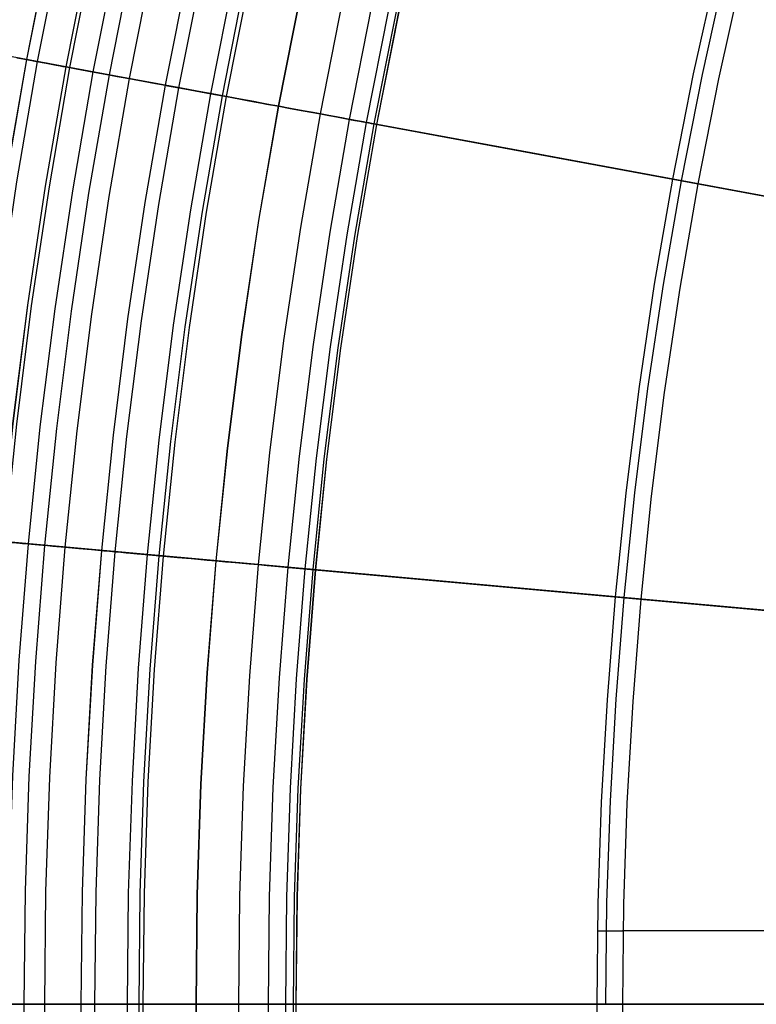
# Model space of a CAD drawing. Header units: millimetres. Extents: x -14 to 488, y -50 to 50.
# Tile 175 of 256: x 353.6 to 356.77, y -0.32 to 3.92. Entities that reach past the tile are written whole.
import ezdxf

# ---------------------------------------------------------------- set-up
doc = ezdxf.new("R2010")
doc.units = ezdxf.units.MM
doc.header["$MEASUREMENT"] = 0
doc.layers.add('Default', color=7, linetype='Continuous')

msp = doc.modelspace()

# ---------------------------------------------------------------- linework, layer by layer
at = {"layer": 'Default'}
for points in [[(353.4318, -0.3158), (353.4372, 0.1762), (353.4538, 0.6723), (353.4818, 1.1723), (353.5214, 1.6758), (353.573, 2.1825), (353.6368, 2.6919), (353.713, 3.2037), (353.8018, 3.7174), (353.9035, 4.2327), (354.0182, 4.749), (354.1461, 5.2659), (354.2874, 5.783), (354.4421, 6.2998), (354.6104, 6.8157), (354.7923, 7.3303), (354.988, 7.843), (355.1974, 8.3532), (355.4205, 8.8606), (355.6574, 9.3645), (355.9079, 9.8644)], [(353.4324, -0.3158), (353.4379, 0.1762), (353.4545, 0.6723), (353.4824, 1.1723), (353.5221, 1.6758), (353.5737, 2.1824), (353.6374, 2.6918), (353.7136, 3.2036), (353.8025, 3.7173), (353.9041, 4.2325), (354.0188, 4.7488), (354.1467, 5.2658), (354.288, 5.7829), (354.4427, 6.2996), (354.611, 6.8155), (354.793, 7.33), (354.9886, 7.8427), (355.198, 8.353), (355.4211, 8.8603), (355.658, 9.3642), (355.9085, 9.8641)], [(353.4489, -0.3158), (353.4543, 0.1758), (353.4709, 0.6716), (353.4989, 1.1712), (353.5385, 1.6743), (353.59, 2.1805), (353.6537, 2.6896), (353.7299, 3.2009), (353.8186, 3.7143), (353.9202, 4.2291), (354.0349, 4.7451), (354.1627, 5.2616), (354.3038, 5.7783), (354.4584, 6.2947), (354.6266, 6.8102), (354.8084, 7.3244), (355.0039, 7.8367), (355.2132, 8.3465), (355.4361, 8.8535), (355.6728, 9.357), (355.9231, 9.8565)], [(353.5505, -0.3158), (353.556, 0.1736), (353.5725, 0.667), (353.6003, 1.1644), (353.6397, 1.6652), (353.691, 2.1691), (353.7545, 2.6758), (353.8302, 3.1848), (353.9186, 3.6958), (354.0197, 4.2083), (354.1338, 4.7218), (354.261, 5.236), (354.4015, 5.7504), (354.5554, 6.2643), (354.7228, 6.7775), (354.9038, 7.2893), (355.0984, 7.7992), (355.3067, 8.3068), (355.5287, 8.8114), (355.7642, 9.3126), (356.0134, 9.8098)], [(354.5445, -0.3158), (354.5497, 0.1515), (354.5655, 0.6227), (354.592, 1.0976), (354.6297, 1.5758), (354.6787, 2.0571), (354.7392, 2.5409), (354.8116, 3.027), (354.896, 3.5149), (354.9926, 4.0043), (355.1015, 4.4947), (355.223, 4.9857), (355.3572, 5.4769), (355.5041, 5.9677), (355.664, 6.4577), (355.8368, 6.9464), (356.0226, 7.4334), (356.2215, 7.918), (356.4335, 8.3999), (356.6584, 8.8785), (356.8964, 9.3533), (357.1472, 9.8238)], [(354.5445, -0.3158), (354.5497, 0.1515), (354.5655, 0.6227), (354.592, 1.0976), (354.6297, 1.5758), (354.6787, 2.0571), (354.7392, 2.5409), (354.8116, 3.027), (354.896, 3.5149), (354.9926, 4.0043), (355.1015, 4.4947), (355.223, 4.9857), (355.3572, 5.4769), (355.5041, 5.9677), (355.664, 6.4577), (355.8368, 6.9464), (356.0226, 7.4334), (356.2215, 7.918), (356.4335, 8.3999), (356.6584, 8.8785), (356.8964, 9.3533), (357.1472, 9.8238)], [(353.6214, -0.3158), (353.6268, 0.172), (353.6433, 0.6639), (353.671, 1.1596), (353.7103, 1.6588), (353.7614, 2.1611), (353.8247, 2.6662), (353.9002, 3.1736), (353.9883, 3.6829), (354.0891, 4.1937), (354.2028, 4.7057), (354.3296, 5.2182), (354.4697, 5.7309), (354.6231, 6.2432), (354.7899, 6.7547), (354.9703, 7.2648), (355.1643, 7.7731), (355.3719, 8.2791), (355.5932, 8.7821), (355.828, 9.2817), (356.0764, 9.7773)], [(353.6217, -0.3158), (353.6271, 0.172), (353.6435, 0.6639), (353.6712, 1.1596), (353.7105, 1.6588), (353.7617, 2.1611), (353.8249, 2.6661), (353.9004, 3.1735), (353.9885, 3.6828), (354.0893, 4.1937), (354.203, 4.7056), (354.3299, 5.2181), (354.4699, 5.7308), (354.6233, 6.2431), (354.7902, 6.7546), (354.9706, 7.2648), (355.1645, 7.7731), (355.3721, 8.279), (355.5934, 8.782), (355.8282, 9.2816), (356.0766, 9.7772)], [(354.6724, -0.3158), (354.6776, 0.1487), (354.6932, 0.617), (354.7196, 1.089), (354.7571, 1.5644), (354.8058, 2.0426), (354.866, 2.5235), (354.9379, 3.0067), (355.0218, 3.4916), (355.1177, 3.9781), (355.226, 4.4655), (355.3468, 4.9535), (355.4801, 5.4417), (355.6262, 5.9295), (355.7851, 6.4165), (355.9568, 6.9023), (356.1415, 7.3863), (356.3392, 7.868), (356.5499, 8.347), (356.7735, 8.8226), (357.01, 9.2945), (357.2593, 9.7622)], [(354.6724, -0.3158), (354.6776, 0.1487), (354.6932, 0.617), (354.7196, 1.089), (354.7571, 1.5644), (354.8058, 2.0426), (354.866, 2.5235), (354.9379, 3.0067), (355.0218, 3.4916), (355.1177, 3.9781), (355.226, 4.4655), (355.3468, 4.9535), (355.4801, 5.4417), (355.6262, 5.9295), (355.7851, 6.4165), (355.9568, 6.9023), (356.1415, 7.3863), (356.3392, 7.868), (356.5499, 8.347), (356.7735, 8.8226), (357.01, 9.2945), (357.2593, 9.7622)], [(353.7098, -0.3158), (353.7152, 0.17), (353.7316, 0.6599), (353.7592, 1.1537), (353.7983, 1.6509), (353.8493, 2.1511), (353.9122, 2.6542), (353.9875, 3.1595), (354.0752, 3.6668), (354.1756, 4.1756), (354.2889, 4.6855), (354.4152, 5.1959), (354.5546, 5.7065), (354.7074, 6.2168), (354.8736, 6.7263), (355.0533, 7.2344), (355.2465, 7.7406), (355.4533, 8.2445), (355.6736, 8.7455), (355.9075, 9.2431), (356.1549, 9.7367)], [(354.7467, -0.3158), (354.7519, 0.147), (354.7675, 0.6137), (354.7938, 1.0841), (354.8311, 1.5577), (354.8796, 2.0343), (354.9396, 2.5135), (355.0113, 2.9949), (355.0948, 3.4781), (355.1905, 3.9628), (355.2984, 4.4485), (355.4187, 4.9348), (355.5516, 5.4212), (355.6971, 5.9073), (355.8554, 6.3926), (356.0266, 6.8767), (356.2106, 7.3589), (356.4076, 7.8389), (356.6175, 8.3162), (356.8403, 8.7902), (357.076, 9.2604), (357.3244, 9.7264)], [(354.7467, -0.3158), (354.7519, 0.147), (354.7675, 0.6137), (354.7938, 1.0841), (354.8311, 1.5577), (354.8796, 2.0343), (354.9396, 2.5135), (355.0113, 2.9949), (355.0948, 3.4781), (355.1905, 3.9628), (355.2984, 4.4485), (355.4187, 4.9348), (355.5516, 5.4212), (355.6971, 5.9073), (355.8554, 6.3926), (356.0266, 6.8767), (356.2106, 7.3589), (356.4076, 7.8389), (356.6175, 8.3162), (356.8403, 8.7902), (357.076, 9.2604), (357.3244, 9.7264)], [(354.7802, -0.3158), (354.7853, 0.1463), (354.8008, 0.6122), (354.8271, 1.0818), (354.8644, 1.5547), (354.9128, 2.0305), (354.9727, 2.5089), (355.0442, 2.9896), (355.1277, 3.472), (355.2232, 3.956), (355.3309, 4.4409), (355.451, 4.9264), (355.5837, 5.412), (355.729, 5.8973), (355.8871, 6.3819), (356.0579, 6.8651), (356.2417, 7.3466), (356.4384, 7.8259), (356.6479, 8.3024), (356.8704, 8.7756), (357.1057, 9.2451), (357.3537, 9.7103)], [(354.7802, -0.3158), (354.7853, 0.1463), (354.8008, 0.6122), (354.8271, 1.0818), (354.8644, 1.5547), (354.9128, 2.0305), (354.9727, 2.5089), (355.0442, 2.9896), (355.1277, 3.472), (355.2232, 3.956), (355.3309, 4.4409), (355.451, 4.9264), (355.5837, 5.412), (355.729, 5.8973), (355.8871, 6.3819), (356.0579, 6.8651), (356.2417, 7.3466), (356.4384, 7.8259), (356.6479, 8.3024), (356.8704, 8.7756), (357.1057, 9.2451), (357.3537, 9.7103)], [(354.7913, -0.3158), (354.7964, 0.146), (354.812, 0.6117), (354.8382, 1.0811), (354.8754, 1.5537), (354.9238, 2.0292), (354.9837, 2.5074), (355.0552, 2.9878), (355.1386, 3.47), (355.234, 3.9537), (355.3417, 4.4383), (355.4618, 4.9236), (355.5944, 5.409), (355.7396, 5.894), (355.8976, 6.3783), (356.0684, 6.8613), (356.252, 7.3425), (356.4486, 7.8215), (356.6581, 8.2978), (356.8804, 8.7707), (357.1155, 9.24), (357.3635, 9.7049)], [(354.7913, -0.3158), (354.7964, 0.146), (354.812, 0.6117), (354.8382, 1.0811), (354.8754, 1.5537), (354.9238, 2.0292), (354.9837, 2.5074), (355.0552, 2.9878), (355.1386, 3.47), (355.234, 3.9537), (355.3417, 4.4383), (355.4618, 4.9236), (355.5944, 5.409), (355.7396, 5.894), (355.8976, 6.3783), (356.0684, 6.8613), (356.252, 7.3425), (356.4486, 7.8215), (356.6581, 8.2978), (356.8804, 8.7707), (357.1155, 9.24), (357.3635, 9.7049)], [(354.7918, -0.3158), (354.7969, 0.146), (354.8124, 0.6117), (354.8387, 1.081), (354.8759, 1.5536), (354.9243, 2.0292), (354.9842, 2.5073), (355.0557, 2.9877), (355.1391, 3.4699), (355.2345, 3.9536), (355.3422, 4.4382), (355.4623, 4.9235), (355.5948, 5.4088), (355.7401, 5.8939), (355.898, 6.3781), (356.0688, 6.8611), (356.2525, 7.3424), (356.449, 7.8213), (356.6585, 8.2976), (356.8808, 8.7705), (357.116, 9.2397), (357.3639, 9.7047)], [(353.8671, -0.3158), (353.8725, 0.1665), (353.8887, 0.6529), (353.9162, 1.1431), (353.955, 1.6367), (354.0056, 2.1334), (354.0681, 2.6328), (354.1428, 3.1345), (354.2299, 3.6382), (354.3296, 4.1433), (354.442, 4.6495), (354.5674, 5.1563), (354.7059, 5.6633), (354.8576, 6.1699), (355.0226, 6.6756), (355.201, 7.1801), (355.3928, 7.6827), (355.5981, 8.183), (355.8168, 8.6804), (356.049, 9.1744), (356.2946, 9.6644)], [(353.8671, -0.3158), (353.8725, 0.1665), (353.8887, 0.6529), (353.9161, 1.1431), (353.955, 1.6367), (354.0056, 2.1334), (354.0681, 2.6328), (354.1428, 3.1345), (354.2299, 3.6382), (354.3296, 4.1433), (354.442, 4.6495), (354.5674, 5.1563), (354.7059, 5.6633), (354.8576, 6.1699), (355.0226, 6.6756), (355.201, 7.1801), (355.3928, 7.6827), (355.5981, 8.183), (355.8168, 8.6804), (356.049, 9.1744), (356.2946, 9.6644)], [(353.9255, -0.3158), (353.9308, 0.1652), (353.947, 0.6503), (353.9744, 1.1392), (354.0131, 1.6315), (354.0636, 2.1268), (354.1259, 2.6249), (354.2004, 3.1253), (354.2873, 3.6276), (354.3867, 4.1313), (354.4988, 4.6362), (354.6239, 5.1416), (354.762, 5.6472), (354.9133, 6.1524), (355.0778, 6.6569), (355.2557, 7.16), (355.447, 7.6612), (355.6518, 8.1601), (355.8699, 8.6562), (356.1015, 9.1489), (356.3465, 9.6376)], [(354.0656, -0.3158), (354.0709, 0.1621), (354.087, 0.6441), (354.1141, 1.1298), (354.1527, 1.6189), (354.2028, 2.111), (354.2647, 2.6059), (354.3387, 3.103), (354.425, 3.6021), (354.5238, 4.1026), (354.6352, 4.6042), (354.7595, 5.1063), (354.8967, 5.6086), (355.047, 6.1106), (355.2105, 6.6118), (355.3872, 7.1116), (355.5773, 7.6097), (355.7807, 8.1054), (355.9975, 8.5982), (356.2275, 9.0877), (356.4709, 9.5733)], [(354.1157, -0.3158), (354.121, 0.161), (354.137, 0.6419), (354.1641, 1.1264), (354.2026, 1.6144), (354.2526, 2.1054), (354.3144, 2.5991), (354.3882, 3.0951), (354.4743, 3.593), (354.5728, 4.0923), (354.684, 4.5927), (354.808, 5.0937), (354.9449, 5.5949), (355.0948, 6.0957), (355.2579, 6.5957), (355.4343, 7.0943), (355.6239, 7.5912), (355.8268, 8.0858), (356.0431, 8.5775), (356.2726, 9.0658), (356.5154, 9.5503)], [(354.1342, -0.3158), (354.1395, 0.1606), (354.1555, 0.641), (354.1826, 1.1252), (354.221, 1.6127), (354.271, 2.1033), (354.3327, 2.5966), (354.4065, 3.0921), (354.4925, 3.5896), (354.591, 4.0885), (354.702, 4.5885), (354.8259, 5.089), (354.9627, 5.5898), (355.1125, 6.0901), (355.2755, 6.5897), (355.4517, 7.088), (355.6411, 7.5844), (355.8439, 8.0785), (356.06, 8.5698), (356.2893, 9.0577), (356.5319, 9.5417)], [(354.1342, -0.3158), (354.1395, 0.1606), (354.1555, 0.641), (354.1826, 1.1252), (354.221, 1.6127), (354.271, 2.1033), (354.3327, 2.5966), (354.4065, 3.0921), (354.4925, 3.5896), (354.591, 4.0885), (354.702, 4.5885), (354.8259, 5.089), (354.9627, 5.5898), (355.1125, 6.0901), (355.2755, 6.5897), (355.4517, 7.088), (355.6411, 7.5844), (355.8439, 8.0785), (356.06, 8.5698), (356.2893, 9.0577), (356.5319, 9.5417)], [(356.0869, -0.3158), (356.0917, 0.1173), (356.1063, 0.554), (356.131, 0.9941), (356.1659, 1.4373), (356.2113, 1.8832), (356.2674, 2.3316), (356.3344, 2.7821), (356.4126, 3.2343), (356.5021, 3.6878), (356.6031, 4.1423), (356.7157, 4.5973), (356.84, 5.0525), (356.9762, 5.5073), (357.1244, 5.9614), (357.2845, 6.4143), (357.4567, 6.8656), (357.6411, 7.3148), (357.8375, 7.7613), (358.0459, 8.2049), (358.2665, 8.6449), (358.4989, 9.0809), (358.7433, 9.5124)], [(358.8375, 9.4574), (358.5946, 9.0283), (358.3634, 8.5948), (358.1441, 8.1572), (357.9368, 7.7162), (357.7415, 7.2721), (357.5582, 6.8254), (357.3869, 6.3767), (357.2277, 5.9263), (357.0804, 5.4747), (356.9449, 5.0224), (356.8213, 4.5698), (356.7093, 4.1173), (356.6089, 3.6654), (356.5199, 3.2144), (356.4422, 2.7647), (356.3755, 2.3168), (356.3197, 1.8709), (356.2745, 1.4275), (356.2398, 0.9867), (356.2153, 0.5491), (356.2008, 0.1148), (356.196, -0.3158)], [(353.2599, -0.3158), (353.2654, 0.18), (353.2821, 0.68), (353.3103, 1.1839), (353.3502, 1.6913), (353.4022, 2.2019), (353.4665, 2.7152), (353.5432, 3.231), (353.6328, 3.7487), (353.7352, 4.2679), (353.8508, 4.7883), (353.9797, 5.3092), (354.1221, 5.8303), (354.278, 6.3511), (354.4476, 6.871), (354.631, 7.3896), (354.8281, 7.9062), (355.0392, 8.4205), (355.264, 8.9318), (355.5027, 9.4396)], [(353.2607, -0.3158), (353.2662, 0.18), (353.2829, 0.68), (353.3111, 1.1838), (353.3511, 1.6912), (353.403, 2.2018), (353.4673, 2.7151), (353.5441, 3.2308), (353.6336, 3.7485), (353.7361, 4.2678), (353.8517, 4.7881), (353.9806, 5.309), (354.1229, 5.8301), (354.2788, 6.3509), (354.4484, 6.8707), (354.6318, 7.3893), (354.8289, 7.9059), (355.04, 8.4201), (355.2648, 8.9314), (355.5035, 9.4392)], [(353.3071, -0.3158), (353.3125, 0.179), (353.3292, 0.6779), (353.3573, 1.1807), (353.3972, 1.687), (353.4491, 2.1965), (353.5132, 2.7088), (353.5898, 3.2235), (353.6792, 3.7401), (353.7814, 4.2582), (353.8968, 4.7775), (354.0254, 5.2974), (354.1675, 5.8174), (354.323, 6.337), (354.4923, 6.8558), (354.6753, 7.3733), (354.872, 7.8889), (355.0826, 8.402), (355.307, 8.9122), (355.5452, 9.419)], [(354.3611, -0.3158), (354.3663, 0.1556), (354.3822, 0.6309), (354.409, 1.1099), (354.447, 1.5923), (354.4964, 2.0777), (354.5575, 2.5658), (354.6305, 3.0561), (354.7156, 3.5483), (354.813, 4.042), (354.9229, 4.5366), (355.0455, 5.0319), (355.1808, 5.5273), (355.329, 6.0224), (355.4903, 6.5167), (355.6646, 7.0097), (355.8521, 7.5009), (356.0527, 7.9898), (356.2665, 8.4759), (356.4934, 8.9586), (356.7334, 9.4375)], [(354.3624, -0.3158), (354.3676, 0.1555), (354.3835, 0.6309), (354.4103, 1.1099), (354.4483, 1.5922), (354.4977, 2.0776), (354.5588, 2.5656), (354.6318, 3.0559), (354.7169, 3.5481), (354.8143, 4.0417), (354.9242, 4.5363), (355.0467, 5.0316), (355.1821, 5.527), (355.3303, 6.022), (355.4915, 6.5163), (355.6658, 7.0092), (355.8533, 7.5004), (356.0539, 7.9893), (356.2677, 8.4753), (356.4946, 8.9581), (356.7346, 9.4369)], [(354.3624, -0.3158), (354.3676, 0.1555), (354.3835, 0.6309), (354.4103, 1.1099), (354.4483, 1.5922), (354.4977, 2.0776), (354.5588, 2.5656), (354.6318, 3.0559), (354.7169, 3.5481), (354.8143, 4.0417), (354.9242, 4.5363), (355.0467, 5.0316), (355.1821, 5.527), (355.3303, 6.022), (355.4915, 6.5163), (355.6658, 7.0092), (355.8533, 7.5004), (356.0539, 7.9893), (356.2677, 8.4753), (356.4946, 8.9581), (356.7346, 9.4369)], [(353.6268, -0.8035), (353.6214, -0.3158)], [(353.6271, -0.8035), (353.6217, -0.3158)], [(353.7152, -0.8016), (353.7098, -0.3158)], [(353.8725, -0.7981), (353.8671, -0.3158)], [(353.8725, -0.7981), (353.8671, -0.3158)], [(353.9308, -0.7968), (353.9255, -0.3158)], [(354.0709, -0.7937), (354.0656, -0.3158)], [(354.121, -0.7926), (354.1157, -0.3158)], [(354.1395, -0.7921), (354.1342, -0.3158)], [(354.1395, -0.7921), (354.1342, -0.3158)], [(354.3663, -0.7871), (354.3611, -0.3158)], [(354.3676, -0.7871), (354.3624, -0.3158)], [(354.3676, -0.7871), (354.3624, -0.3158)], [(354.5497, -0.783), (354.5445, -0.3158)], [(354.5497, -0.783), (354.5445, -0.3158)], [(354.6776, -0.7802), (354.6724, -0.3158)], [(354.6776, -0.7802), (354.6724, -0.3158)], [(354.7519, -0.7785), (354.7467, -0.3158)], [(354.7519, -0.7785), (354.7467, -0.3158)], [(354.7853, -0.7778), (354.7802, -0.3158)], [(354.7853, -0.7778), (354.7802, -0.3158)], [(354.7964, -0.7776), (354.7913, -0.3158)], [(354.7964, -0.7776), (354.7913, -0.3158)], [(354.7969, -0.7775), (354.7918, -0.3158)], [(356.0917, -0.7488), (356.0869, -0.3158)], [(356.196, -0.3158), (356.2008, -0.7464)]]:
    msp.add_lwpolyline(points, dxfattribs=at)
at = {"layer": 'Default', "extrusion": (0.181963, 0.983305, 0)}
msp.add_lwpolyline([(-349.8739, 167.9005), (-349.8742, 167.9027), (-349.8745, 167.9049), (-349.8748, 167.9071), (-349.8752, 167.9094), (-349.8757, 167.9116), (-349.8762, 167.9139), (-349.8767, 167.9161), (-349.8773, 167.9184), (-349.878, 167.9207), (-349.8788, 167.9229), (-349.8796, 167.9252), (-349.8804, 167.9275), (-349.8813, 167.9297), (-349.8823, 167.932), (-349.8834, 167.9342), (-349.8845, 167.9364), (-349.8856, 167.9386), (-349.8868, 167.9408), (-349.8881, 167.943), (-349.8895, 167.9451), (-349.8909, 167.9472), (-349.8923, 167.9493), (-349.8938, 167.9513), (-349.8954, 167.9534), (-349.897, 167.9553), (-349.8987, 167.9573), (-349.9005, 167.9592), (-349.9022, 167.9611), (-349.9041, 167.9629), (-349.906, 167.9646), (-349.9079, 167.9664), (-349.9099, 167.968), (-349.9119, 167.9697), (-349.9139, 167.9712), (-349.916, 167.9727), (-349.9182, 167.9742), (-349.9203, 167.9756), (-349.9225, 167.9769), (-349.9248, 167.9782), (-349.927, 167.9794), (-349.9293, 167.9806), (-349.9316, 167.9817), (-349.9339, 167.9827), (-349.9363, 167.9837), (-349.9386, 167.9846), (-349.941, 167.9855), (-349.9434, 167.9862), (-349.9457, 167.987), (-349.9481, 167.9876), (-349.9505, 167.9882), (-349.9529, 167.9887), (-349.9553, 167.9892), (-349.9577, 167.9896), (-349.9601, 167.99), (-349.9624, 167.9903), (-349.9648, 167.9905), (-349.9671, 167.9907), (-349.9695, 167.9908), (-349.9718, 167.9909), (-349.9741, 167.9909), (-349.9764, 167.9908), (-349.9786, 167.9908), (-349.9808, 167.9906), (-349.9831, 167.9904)], dxfattribs=at)
at = {"layer": 'Default', "extrusion": (0.089854, 0.995955, 0)}
msp.add_lwpolyline([(-354.596, 167.9005), (-354.5962, 167.9027), (-354.5965, 167.9049), (-354.5969, 167.9071), (-354.5972, 167.9094), (-354.5977, 167.9116), (-354.5982, 167.9139), (-354.5988, 167.9161), (-354.5994, 167.9184), (-354.6001, 167.9207), (-354.6008, 167.9229), (-354.6016, 167.9252), (-354.6025, 167.9275), (-354.6034, 167.9297), (-354.6044, 167.932), (-354.6054, 167.9342), (-354.6065, 167.9364), (-354.6077, 167.9386), (-354.6089, 167.9408), (-354.6102, 167.943), (-354.6115, 167.9451), (-354.6129, 167.9472), (-354.6144, 167.9493), (-354.6159, 167.9513), (-354.6174, 167.9534), (-354.6191, 167.9553), (-354.6208, 167.9573), (-354.6225, 167.9592), (-354.6243, 167.9611), (-354.6261, 167.9629), (-354.628, 167.9646), (-354.6299, 167.9664), (-354.6319, 167.968), (-354.6339, 167.9697), (-354.636, 167.9712), (-354.6381, 167.9727), (-354.6402, 167.9742), (-354.6424, 167.9756), (-354.6446, 167.9769), (-354.6468, 167.9782), (-354.6491, 167.9794), (-354.6513, 167.9806), (-354.6536, 167.9817), (-354.656, 167.9827), (-354.6583, 167.9837), (-354.6607, 167.9846), (-354.663, 167.9855), (-354.6654, 167.9862), (-354.6678, 167.987), (-354.6702, 167.9876), (-354.6726, 167.9882), (-354.675, 167.9887), (-354.6773, 167.9892), (-354.6797, 167.9896), (-354.6821, 167.99), (-354.6845, 167.9903), (-354.6868, 167.9905), (-354.6892, 167.9907), (-354.6915, 167.9908), (-354.6938, 167.9909), (-354.6961, 167.9909), (-354.6984, 167.9908), (-354.7007, 167.9908), (-354.7029, 167.9906), (-354.7051, 167.9904)], dxfattribs=at)
at = {"layer": 'Default', "extrusion": (0, 1, 0)}
for points in [[(-356.0869, 167.9005), (-356.0872, 167.9027), (-356.0875, 167.9049), (-356.0878, 167.9071), (-356.0882, 167.9094), (-356.0886, 167.9116), (-356.0892, 167.9139), (-356.0897, 167.9161), (-356.0903, 167.9184), (-356.091, 167.9207), (-356.0918, 167.9229), (-356.0926, 167.9252), (-356.0934, 167.9275), (-356.0943, 167.9297), (-356.0953, 167.932), (-356.0963, 167.9342), (-356.0974, 167.9364), (-356.0986, 167.9386), (-356.0998, 167.9408), (-356.1011, 167.943), (-356.1024, 167.9451), (-356.1038, 167.9472), (-356.1053, 167.9493), (-356.1068, 167.9513), (-356.1084, 167.9534), (-356.11, 167.9553), (-356.1117, 167.9573), (-356.1134, 167.9592), (-356.1152, 167.9611), (-356.1171, 167.9629), (-356.1189, 167.9646), (-356.1209, 167.9664), (-356.1229, 167.968), (-356.1249, 167.9697), (-356.1269, 167.9712), (-356.129, 167.9727), (-356.1312, 167.9742), (-356.1333, 167.9756), (-356.1355, 167.9769), (-356.1378, 167.9782), (-356.14, 167.9794), (-356.1423, 167.9806), (-356.1446, 167.9817), (-356.1469, 167.9827), (-356.1493, 167.9837), (-356.1516, 167.9846), (-356.154, 167.9855), (-356.1564, 167.9862), (-356.1587, 167.987), (-356.1611, 167.9876), (-356.1635, 167.9882), (-356.1659, 167.9887), (-356.1683, 167.9892), (-356.1707, 167.9896), (-356.173, 167.99), (-356.1754, 167.9903), (-356.1778, 167.9905), (-356.1801, 167.9907), (-356.1825, 167.9908), (-356.1848, 167.9909), (-356.1871, 167.9909), (-356.1893, 167.9908), (-356.1916, 167.9908), (-356.1938, 167.9906), (-356.196, 167.9904)], [(-358.0873, 167.8086), (-356.196, 167.9904)], [(-358.0873, 167.8086), (-356.196, 167.9904)]]:
    msp.add_lwpolyline(points, dxfattribs=at)
at = {"layer": 'Default'}
for points in [[(358.776, 9.4971, 167.968), (358.5316, 9.0658, 167.968), (358.2984, 8.6284, 167.968), (358.0797, 8.1921, 167.968), (357.872, 7.7505, 167.968), (357.6754, 7.3038, 167.968), (357.4901, 6.8524, 167.968), (357.3196, 6.4057, 167.968), (357.1601, 5.955, 167.968), (357.0117, 5.5006, 167.968), (356.8746, 5.0426, 167.968), (356.7516, 4.5928, 167.968), (356.6395, 4.1403, 167.968), (356.5383, 3.6851, 167.968), (356.448, 3.2277, 167.968), (356.3708, 2.7816, 167.968), (356.3039, 2.3337, 167.968), (356.2476, 1.8845, 167.968), (356.2016, 1.434, 167.968), (356.1672, 0.9974, 167.968), (356.1426, 0.56, 167.968), (356.1278, 0.1222, 167.968), (356.1229, -0.3158, 167.968)], [(358.3796, 2.8703, 167.8086), (355.7252, 3.3615, 135.9018), (354.425, 3.6021, 113.236), (353.6081, 3.7532, 93.2153), (352.9794, 3.8696, 30.9743)], [(353.5903, 3.7565, 26.8631), (353.6328, 3.7487, 26.7753), (353.6749, 3.7409, 26.694), (353.7168, 3.7331, 26.618), (353.7591, 3.7253, 26.5461), (353.8018, 3.7174, 26.4772), (353.8455, 3.7093, 26.41), (353.8906, 3.701, 26.3433), (354.299, 3.6254, 25.7739), (354.3658, 3.613, 25.6736), (354.4303, 3.6011, 25.5725), (354.4925, 3.5896, 25.4705), (354.5524, 3.5785, 25.3673), (354.6098, 3.5679, 25.2629), (354.6647, 3.5577, 25.1573), (354.7169, 3.5481, 25.0504), (354.7663, 3.5389, 24.9422), (354.8127, 3.5303, 24.8329), (354.856, 3.5223, 24.7227), (354.896, 3.5149, 24.6119), (354.9326, 3.5081, 24.5007), (354.9657, 3.502, 24.3897), (354.9955, 3.4965, 24.2791), (355.0218, 3.4916, 24.1696), (355.0446, 3.4874, 24.0615), (355.0643, 3.4838, 23.9552), (355.081, 3.4807, 23.8511), (355.0948, 3.4781, 23.7495), (355.1061, 3.476, 23.6507), (355.1152, 3.4744, 23.5549), (355.1277, 3.472, 23.3725), (355.1347, 3.4707, 23.2024), (355.1391, 3.4699, 22.75), (355.1347, 3.4707, 22.2976), (355.1277, 3.472, 22.1275), (355.1152, 3.4744, 21.9451), (355.1061, 3.476, 21.8493), (355.0948, 3.4781, 21.7505), (355.081, 3.4807, 21.6489), (355.0643, 3.4838, 21.5448), (355.0446, 3.4874, 21.4385), (355.0218, 3.4916, 21.3304), (354.9955, 3.4965, 21.2209), (354.9657, 3.502, 21.1103), (354.9326, 3.5081, 20.9993), (354.896, 3.5149, 20.8881), (354.856, 3.5223, 20.7773), (354.8127, 3.5303, 20.6671), (354.7663, 3.5389, 20.5578), (354.7169, 3.5481, 20.4496), (354.6647, 3.5577, 20.3427), (354.6098, 3.5679, 20.2371), (354.5524, 3.5785, 20.1327), (354.4925, 3.5896, 20.0295), (354.4303, 3.6011, 19.9275), (354.3658, 3.613, 19.8264), (354.299, 3.6254, 19.7261), (353.8911, 3.7009, 19.1572), (353.846, 3.7092, 19.0905), (353.8025, 3.7173, 19.0234), (353.7598, 3.7252, 18.9545), (353.7176, 3.733, 18.8826), (353.6757, 3.7407, 18.8065), (353.6336, 3.7485, 18.7251), (353.5911, 3.7564, 18.6371)], [(353.5942, 3.7558, 3.5233), (353.6377, 3.7478, 3.3511), (353.6792, 3.7401, 3.2022), (353.7184, 3.7328, 3.0758), (353.755, 3.7261, 2.9701), (353.7722, 3.7229, 2.9244), (353.7885, 3.7198, 2.8831), (353.804, 3.717, 2.8459), (353.8186, 3.7143, 2.8126), (353.8323, 3.7118, 2.7829), (353.8452, 3.7094, 2.7564), (353.8576, 3.7071, 2.7324), (353.8696, 3.7048, 2.7106), (353.8815, 3.7026, 2.6904), (353.8935, 3.7004, 2.6714), (353.9058, 3.6981, 2.6529), (353.9186, 3.6958, 2.6346), (353.9321, 3.6933, 2.6158), (353.9467, 3.6906, 2.5964), (353.9626, 3.6876, 2.576), (353.9803, 3.6844, 2.5542), (354.0001, 3.6807, 2.5308), (354.0222, 3.6766, 2.5055), (354.0752, 3.6668, 2.4477), (354.1328, 3.6561, 2.3882), (354.187, 3.6461, 2.3355), (354.2131, 3.6413, 2.3116), (354.2384, 3.6366, 2.2891), (354.2631, 3.632, 2.2681), (354.2873, 3.6276, 2.2484), (354.3109, 3.6232, 2.2299), (354.3342, 3.6189, 2.2126), (354.3572, 3.6146, 2.1963), (354.3802, 3.6104, 2.181), (354.4032, 3.6061, 2.1666), (354.4265, 3.6018, 2.1529), (354.4501, 3.5974, 2.1398), (354.4743, 3.593, 2.1272), (354.4992, 3.5883, 2.1151), (354.525, 3.5836, 2.1034), (354.5521, 3.5786, 2.0921), (354.5806, 3.5733, 2.0813), (354.611, 3.5677, 2.0709), (354.6434, 3.5617, 2.061), (354.6782, 3.5552, 2.0515), (354.7156, 3.5483, 2.0424), (354.7559, 3.5408, 2.0338), (354.7993, 3.5328, 2.0259), (354.8461, 3.5241, 2.0187), (354.8965, 3.5148, 2.0124), (354.9507, 3.5048, 2.0073), (355.009, 3.494, 2.0034), (355.0715, 3.4824, 2.0009), (375.5965, -0.3158, 2)], [(358.1581, 1.2575, 167.8086), (355.4695, 1.5001, 135.9018), (354.1527, 1.6189, 113.236), (353.3253, 1.6935, 93.2153)], [(353.5656, 1.6718, 26.41), (353.6114, 1.6677, 26.3433), (354.025, 1.6304, 25.7739), (354.0927, 1.6243, 25.6736), (354.158, 1.6184, 25.5725), (354.221, 1.6127, 25.4705), (354.2817, 1.6072, 25.3673), (354.3398, 1.602, 25.2629), (354.3954, 1.597, 25.1573), (354.4483, 1.5922, 25.0504), (354.4983, 1.5877, 24.9422), (354.5453, 1.5835, 24.8329), (354.5892, 1.5795, 24.7227), (354.6297, 1.5758, 24.6119), (354.6668, 1.5725, 24.5007), (354.7003, 1.5695, 24.3897), (354.7304, 1.5668, 24.2791), (354.7571, 1.5644, 24.1696), (354.7802, 1.5623, 24.0615), (354.8002, 1.5605, 23.9552), (354.817, 1.5589, 23.8511), (354.8311, 1.5577, 23.7495), (354.8425, 1.5566, 23.6507), (354.8517, 1.5558, 23.5549), (354.8644, 1.5547, 23.3725), (354.8715, 1.554, 23.2024), (354.8759, 1.5536, 22.75), (354.8715, 1.554, 22.2976), (354.8644, 1.5547, 22.1275), (354.8517, 1.5558, 21.9451), (354.8425, 1.5566, 21.8493), (354.8311, 1.5577, 21.7505), (354.817, 1.5589, 21.6489), (354.8002, 1.5605, 21.5448), (354.7802, 1.5623, 21.4385), (354.7571, 1.5644, 21.3304), (354.7304, 1.5668, 21.2209), (354.7003, 1.5695, 21.1103), (354.6668, 1.5725, 20.9993), (354.6297, 1.5758, 20.8881), (354.5892, 1.5795, 20.7773), (354.5453, 1.5835, 20.6671), (354.4983, 1.5877, 20.5578), (354.4483, 1.5922, 20.4496), (354.3954, 1.597, 20.3427), (354.3398, 1.602, 20.2371), (354.2817, 1.6072, 20.1327), (354.221, 1.6127, 20.0295), (354.158, 1.6184, 19.9275), (354.0927, 1.6243, 19.8264), (354.025, 1.6304, 19.7261), (353.6119, 1.6677, 19.1572), (353.5662, 1.6718, 19.0905)], [(353.5901, 1.6696, 2.7106), (353.6022, 1.6685, 2.6904), (353.6143, 1.6675, 2.6714), (353.6268, 1.6663, 2.6529), (353.6397, 1.6652, 2.6346), (353.6534, 1.6639, 2.6158), (353.6682, 1.6626, 2.5964), (353.6843, 1.6611, 2.576), (353.7022, 1.6595, 2.5542), (353.7222, 1.6577, 2.5308), (353.7447, 1.6557, 2.5055), (353.7983, 1.6509, 2.4477), (353.8567, 1.6456, 2.3882), (353.9116, 1.6406, 2.3355), (353.938, 1.6383, 2.3116), (353.9637, 1.6359, 2.2891), (353.9887, 1.6337, 2.2681), (354.0131, 1.6315, 2.2484), (354.0371, 1.6293, 2.2299), (354.0606, 1.6272, 2.2126), (354.084, 1.6251, 2.1963), (354.1072, 1.623, 2.181), (354.1306, 1.6209, 2.1666), (354.1541, 1.6188, 2.1529), (354.1781, 1.6166, 2.1398), (354.2026, 1.6144, 2.1272), (354.2278, 1.6121, 2.1151), (354.2539, 1.6097, 2.1034), (354.2813, 1.6073, 2.0921), (354.3103, 1.6047, 2.0813), (354.341, 1.6019, 2.0709), (354.3739, 1.5989, 2.061), (354.4091, 1.5957, 2.0515), (354.447, 1.5923, 2.0424), (354.4878, 1.5886, 2.0338), (354.5318, 1.5847, 2.0259), (354.5792, 1.5804, 2.0187), (354.6302, 1.5758, 2.0124), (354.6851, 1.5708, 2.0073), (354.7441, 1.5655, 2.0034), (354.8075, 1.5598, 2.0009), (375.5965, -0.3158, 2)], [(356.0869, -0.3158, 167.9005), (353.3904, -0.3158, 136.0083), (352.0679, -0.3158, 113.3333), (351.2359, -0.3158, 93.2813)], [(353.2348, -0.3158, 93.2153), (354.0656, -0.3158, 113.236), (355.3878, -0.3158, 135.9018), (358.0873, -0.3158, 167.8086)], [(358.0873, -0.3158, 167.8086), (355.3878, -0.3158, 135.9018), (354.0656, -0.3158, 113.236), (353.2348, -0.3158, 93.2153)], [(353.5226, -0.3158, 19.1572), (353.9374, -0.3158, 19.7261), (354.0054, -0.3158, 19.8264), (354.071, -0.3158, 19.9275), (354.1342, -0.3158, 20.0295), (354.1951, -0.3158, 20.1327), (354.2535, -0.3158, 20.2371), (354.3093, -0.3158, 20.3427), (354.3624, -0.3158, 20.4496), (354.4126, -0.3158, 20.5578), (354.4598, -0.3158, 20.6671), (354.5038, -0.3158, 20.7773), (354.5445, -0.3158, 20.8881), (354.5818, -0.3158, 20.9993), (354.6155, -0.3158, 21.1103), (354.6457, -0.3158, 21.2209), (354.6724, -0.3158, 21.3304), (354.6957, -0.3158, 21.4385), (354.7157, -0.3158, 21.5448), (354.7326, -0.3158, 21.6489), (354.7467, -0.3158, 21.7505), (354.7582, -0.3158, 21.8493), (354.7674, -0.3158, 21.9451), (354.7802, -0.3158, 22.1275), (354.7873, -0.3158, 22.2976), (354.7918, -0.3158, 22.75), (354.7873, -0.3158, 23.2024), (354.7802, -0.3158, 23.3725), (354.7674, -0.3158, 23.5549), (354.7582, -0.3158, 23.6507), (354.7467, -0.3158, 23.7495), (354.7326, -0.3158, 23.8511), (354.7157, -0.3158, 23.9552), (354.6957, -0.3158, 24.0615), (354.6724, -0.3158, 24.1696), (354.6457, -0.3158, 24.2791), (354.6155, -0.3158, 24.3897), (354.5818, -0.3158, 24.5007), (354.5445, -0.3158, 24.6119), (354.5038, -0.3158, 24.7227), (354.4598, -0.3158, 24.8329), (354.4126, -0.3158, 24.9422), (354.3624, -0.3158, 25.0504), (354.3093, -0.3158, 25.1573), (354.2535, -0.3158, 25.2629), (354.1951, -0.3158, 25.3673), (354.1342, -0.3158, 25.4705), (354.071, -0.3158, 25.5725), (354.0054, -0.3158, 25.6736), (353.9374, -0.3158, 25.7739), (353.5221, -0.3158, 26.3433)], [(353.5221, -0.3158, 26.3433), (353.9374, -0.3158, 25.7739), (354.0054, -0.3158, 25.6736), (354.071, -0.3158, 25.5725), (354.1342, -0.3158, 25.4705), (354.1951, -0.3158, 25.3673), (354.2535, -0.3158, 25.2629), (354.3093, -0.3158, 25.1573), (354.3624, -0.3158, 25.0504), (354.4126, -0.3158, 24.9422), (354.4598, -0.3158, 24.8329), (354.5038, -0.3158, 24.7227), (354.5445, -0.3158, 24.6119), (354.5818, -0.3158, 24.5007), (354.6155, -0.3158, 24.3897), (354.6457, -0.3158, 24.2791), (354.6724, -0.3158, 24.1696), (354.6957, -0.3158, 24.0615), (354.7157, -0.3158, 23.9552), (354.7326, -0.3158, 23.8511), (354.7467, -0.3158, 23.7495), (354.7582, -0.3158, 23.6507), (354.7674, -0.3158, 23.5549), (354.7802, -0.3158, 23.3725), (354.7873, -0.3158, 23.2024), (354.7918, -0.3158, 22.75), (354.7873, -0.3158, 22.2976), (354.7802, -0.3158, 22.1275), (354.7674, -0.3158, 21.9451), (354.7582, -0.3158, 21.8493), (354.7467, -0.3158, 21.7505), (354.7326, -0.3158, 21.6489), (354.7157, -0.3158, 21.5448), (354.6957, -0.3158, 21.4385), (354.6724, -0.3158, 21.3304), (354.6457, -0.3158, 21.2209), (354.6155, -0.3158, 21.1103), (354.5818, -0.3158, 20.9993), (354.5445, -0.3158, 20.8881), (354.5038, -0.3158, 20.7773), (354.4598, -0.3158, 20.6671), (354.4126, -0.3158, 20.5578), (354.3624, -0.3158, 20.4496), (354.3093, -0.3158, 20.3427), (354.2535, -0.3158, 20.2371), (354.1951, -0.3158, 20.1327), (354.1342, -0.3158, 20.0295), (354.071, -0.3158, 19.9275), (354.0054, -0.3158, 19.8264), (353.9374, -0.3158, 19.7261), (353.5226, -0.3158, 19.1572)], [(353.5556, -0.3158, 0.1967), (353.6427, -0.3158, 0.1672), (353.7325, -0.3158, 0.1398), (353.825, -0.3158, 0.1146), (353.9203, -0.3158, 0.0916), (354.0184, -0.3158, 0.0709), (354.1195, -0.3158, 0.0527), (354.2236, -0.3158, 0.037), (354.3307, -0.3158, 0.0239), (354.441, -0.3158, 0.0136), (354.5545, -0.3158, 0.0061), (354.6712, -0.3158, 0.0015), (375.5965, -0.3158, 0)], [(375.5965, -0.3158, 2), (354.7231, -0.3158, 2.0009), (354.6595, -0.3158, 2.0034), (354.6002, -0.3158, 2.0073), (354.5451, -0.3158, 2.0124), (354.4938, -0.3158, 2.0187), (354.4462, -0.3158, 2.0259), (354.4021, -0.3158, 2.0338), (354.3611, -0.3158, 2.0424), (354.323, -0.3158, 2.0515), (354.2877, -0.3158, 2.061), (354.2547, -0.3158, 2.0709), (354.2238, -0.3158, 2.0813), (354.1948, -0.3158, 2.0921), (354.1672, -0.3158, 2.1034), (354.141, -0.3158, 2.1151), (354.1157, -0.3158, 2.1272), (354.0911, -0.3158, 2.1398), (354.067, -0.3158, 2.1529), (354.0434, -0.3158, 2.1666), (354.02, -0.3158, 2.181), (353.9966, -0.3158, 2.1963), (353.9732, -0.3158, 2.2126), (353.9495, -0.3158, 2.2299), (353.9255, -0.3158, 2.2484), (353.9009, -0.3158, 2.2681), (353.8758, -0.3158, 2.2891), (353.85, -0.3158, 2.3116), (353.8236, -0.3158, 2.3355), (353.7684, -0.3158, 2.3882), (353.7098, -0.3158, 2.4477), (353.6559, -0.3158, 2.5055), (353.6334, -0.3158, 2.5308), (353.6133, -0.3158, 2.5542), (353.5953, -0.3158, 2.576)], [(353.5953, -0.3158, 2.576), (353.6133, -0.3158, 2.5542), (353.6334, -0.3158, 2.5308), (353.6559, -0.3158, 2.5055), (353.7098, -0.3158, 2.4477), (353.7684, -0.3158, 2.3882), (353.8236, -0.3158, 2.3355), (353.85, -0.3158, 2.3116), (353.8758, -0.3158, 2.2891), (353.9009, -0.3158, 2.2681), (353.9255, -0.3158, 2.2484), (353.9495, -0.3158, 2.2299), (353.9732, -0.3158, 2.2126), (353.9966, -0.3158, 2.1963), (354.02, -0.3158, 2.181), (354.0434, -0.3158, 2.1666), (354.067, -0.3158, 2.1529), (354.0911, -0.3158, 2.1398), (354.1157, -0.3158, 2.1272), (354.141, -0.3158, 2.1151), (354.1672, -0.3158, 2.1034), (354.1948, -0.3158, 2.0921), (354.2238, -0.3158, 2.0813), (354.2547, -0.3158, 2.0709), (354.2877, -0.3158, 2.061), (354.323, -0.3158, 2.0515), (354.3611, -0.3158, 2.0424), (354.4021, -0.3158, 2.0338), (354.4462, -0.3158, 2.0259), (354.4938, -0.3158, 2.0187), (354.5451, -0.3158, 2.0124), (354.6002, -0.3158, 2.0073), (354.6595, -0.3158, 2.0034), (354.7231, -0.3158, 2.0009), (375.5965, -0.3158, 2)]]:
    msp.add_polyline3d(points, dxfattribs=at)

doc.saveas('drawing.dxf')
